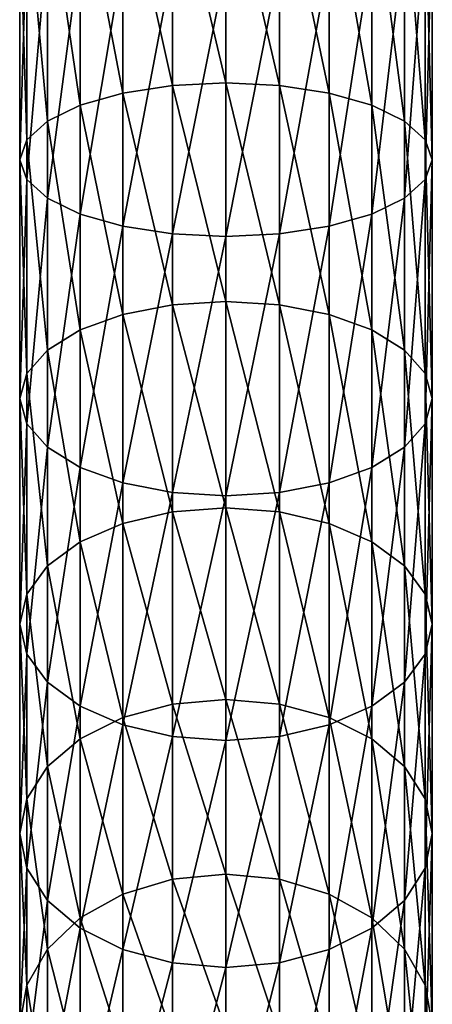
# Model space of a CAD drawing. Extents: x -0.027 to 0.027, y -0.189 to 0.072.
# Tile 4 of 256: x -0.01 to 0.01, y -0.145 to -0.097. Entities that reach past the tile are written whole.
import ezdxf

# ---------------------------------------------------------------- set-up
doc = ezdxf.new("R2010")
doc.units = 0
doc.layers.add('mesh', color=7, linetype='CONTINUOUS')

msp = doc.modelspace()

# ---------------------------------------------------------------- meshes
at = {"layer": 'mesh'}
mesh = msp.add_polyface(dxfattribs=at)
corners = [(0.002588, -0.080574, 0.33641), (0.002588, -0.094087, 0.333392), (0, -0.09418, 0.33372), (0.005, -0.080409, 0.335425), (0.005, -0.093817, 0.332431), (0.007071, -0.080148, 0.333857), (0.007071, -0.093387, 0.330901), (0.00866, -0.079807, 0.331814), (0.00866, -0.092827, 0.328907), (0.009659, -0.079409, 0.329435), (0.009659, -0.092174, 0.326585), (0.01, -0.078983, 0.326883), (0.01, -0.091474, 0.324093), (0.009659, -0.078557, 0.32433), (0.009659, -0.090774, 0.321602), (0.00866, -0.07816, 0.321951), (0.00866, -0.090121, 0.31928), (0.007071, -0.077819, 0.319908), (0.007071, -0.089561, 0.317286), (0.005, -0.106821, 0.328002), (0.007071, -0.106228, 0.326528), (0.00866, -0.105455, 0.324606), (0.009659, -0.104555, 0.322369), (0.01, -0.103589, 0.319968), (0.009659, -0.102623, 0.317567), (0.00866, -0.101723, 0.315329), (0.005, -0.089131, 0.315756), (0.007071, -0.10095, 0.313408), (0.002588, -0.088861, 0.314794), (0.005, -0.100357, 0.311933), (0, -0.088769, 0.314466), (0.002588, -0.099984, 0.311006), (0, -0.087094, 0.159821), (0.001576, -0.086913, 0.15961), (0.000292, -0.087042, 0.159665), (0.003591, -0.086816, 0.159697), (0, -0.087163, 0.160217), (0, -0.087151, 0.160323), (0.003609, -0.08693, 0.160229), (0.003605, -0.086891, 0.160587), (0.0056, -0.086597, 0.1604), (0.003609, -0.086922, 0.160408), (0.003606, -0.086915, 0.16005), (0.005587, -0.086551, 0.15992), (0.0036, -0.086877, 0.159873), (0.005572, -0.086488, 0.159732), (0.001575, -0.086846, 0.159333), (0, -0.086662, 0.158936), (0, -0.086875, 0.159343), (0.003498, -0.086651, 0.159337), (-0.000065, -0.087044, 0.159666), (0.003577, -0.086712, 0.159525), (0, -0.087131, 0.159989), (0, -0.087087, 0.160657), (0, -0.086946, 0.160979), (0.003589, -0.086762, 0.160929), (0.003599, -0.086838, 0.160761), (0, -0.086718, 0.161266), (-0.001575, -0.086846, 0.159334)]
mesh.append_faces([[corners[k] for k in face] for face in [(0, 1, 2, 2), (3, 4, 1, 1), (5, 6, 4, 4), (7, 8, 6, 6), (9, 10, 8, 8), (11, 12, 10, 10), (13, 14, 12, 12), (15, 16, 14, 14), (17, 18, 16, 16), (6, 19, 4, 4), (8, 20, 6, 6), (10, 21, 8, 8), (12, 22, 10, 10), (14, 23, 12, 12), (16, 24, 14, 14), (18, 25, 16, 16), (26, 27, 18, 18), (28, 29, 26, 26), (30, 31, 28, 28), (32, 33, 34, 34), (35, 33, 32, 32), (36, 37, 38, 38), (39, 40, 41, 41), (38, 42, 36, 36), (38, 43, 42, 42), (35, 32, 44, 44), (42, 45, 44, 44), (46, 47, 48, 48), (33, 48, 34, 34), (33, 46, 48, 48), (49, 46, 33, 33), (32, 34, 50, 50), (35, 51, 33, 33), (32, 52, 44, 44), (52, 36, 42, 42), (38, 37, 53, 53), (54, 55, 56, 56), (55, 54, 57, 57), (56, 53, 54, 54), (56, 39, 53, 53), (53, 41, 38, 38), (53, 39, 41, 41), (42, 44, 52, 52), (48, 58, 50, 50), (48, 50, 34, 34)]])
mesh = msp.add_polyface(dxfattribs=at)
corners = [(-0.00866, -0.07816, 0.321951), (-0.00866, -0.090121, 0.31928), (-0.007071, -0.089561, 0.317286), (-0.009659, -0.078557, 0.32433), (-0.009659, -0.090774, 0.321602), (-0.01, -0.078983, 0.326883), (-0.01, -0.091474, 0.324093), (-0.009659, -0.079409, 0.329435), (-0.009659, -0.092174, 0.326585), (-0.00866, -0.079807, 0.331814), (-0.00866, -0.092827, 0.328907), (-0.007071, -0.080148, 0.333857), (-0.007071, -0.093387, 0.330901), (-0.005, -0.080409, 0.335425), (-0.005, -0.093817, 0.332431), (-0.002588, -0.080574, 0.33641), (-0.002588, -0.094087, 0.333392), (0, -0.08063, 0.336746), (0, -0.09418, 0.33372), (-0.002588, -0.088861, 0.314794), (0, -0.099857, 0.31069), (0, -0.088769, 0.314466), (-0.002588, -0.099984, 0.311006), (-0.005, -0.089131, 0.315756), (-0.005, -0.100357, 0.311933), (-0.007071, -0.10095, 0.313408), (-0.00866, -0.101723, 0.315329), (-0.009659, -0.102623, 0.317567), (-0.01, -0.103589, 0.319968), (-0.009659, -0.104555, 0.322369), (-0.00866, -0.105455, 0.324606), (-0.007071, -0.106228, 0.326528), (-0.005, -0.106821, 0.328002), (-0.003591, -0.086816, 0.159697), (-0.00158, -0.086948, 0.159623), (-0.002674, -0.086879, 0.159592), (0, -0.087094, 0.159821), (-0.003606, -0.086915, 0.16005), (0, -0.087163, 0.160217), (-0.0036, -0.086877, 0.159873), (-0.003609, -0.08693, 0.160229), (0, -0.087151, 0.160323), (0, -0.086875, 0.159343), (0, -0.086662, 0.158936), (-0.001575, -0.086846, 0.159334), (-0.003498, -0.086651, 0.159337), (-0.005597, -0.086589, 0.160111), (0, -0.086718, 0.161266), (0, -0.086946, 0.160979), (-0.003589, -0.086762, 0.160929), (0, -0.087131, 0.159989), (-0.000065, -0.087044, 0.159666), (-0.003599, -0.086838, 0.160761), (-0.003605, -0.086891, 0.160587), (0, -0.087087, 0.160657), (-0.005589, -0.086547, 0.160683), (-0.003609, -0.086922, 0.160409)]
mesh.append_faces([[corners[k] for k in face] for face in [(0, 1, 2, 2), (3, 4, 1, 1), (5, 6, 4, 4), (7, 8, 6, 6), (9, 10, 8, 8), (11, 12, 10, 10), (13, 14, 12, 12), (15, 16, 14, 14), (17, 18, 16, 16), (19, 20, 21, 21), (19, 22, 20, 20), (23, 22, 19, 19), (2, 24, 23, 23), (1, 25, 2, 2), (4, 26, 1, 1), (6, 27, 4, 4), (8, 28, 6, 6), (10, 29, 8, 8), (12, 30, 10, 10), (14, 31, 12, 12), (16, 32, 14, 14), (33, 34, 35, 35), (36, 34, 33, 33), (37, 38, 39, 39), (40, 38, 37, 37), (40, 41, 38, 38), (42, 43, 44, 44), (44, 35, 34, 34), (44, 45, 35, 35), (46, 40, 37, 37), (47, 48, 49, 49), (39, 38, 50, 50), (50, 36, 33, 33), (36, 51, 34, 34), (49, 48, 52, 52), (53, 48, 54, 54), (53, 52, 48, 48), (55, 52, 53, 53), (40, 54, 41, 41), (40, 56, 54, 54), (46, 56, 40, 40), (39, 50, 33, 33), (54, 56, 53, 53), (44, 34, 51, 51)]])
mesh = msp.add_polyface(dxfattribs=at)
corners = [(-0.005, -0.089131, 0.315756), (-0.005, -0.100357, 0.311933), (-0.002588, -0.099984, 0.311006), (-0.007071, -0.089561, 0.317286), (-0.007071, -0.10095, 0.313408), (-0.00866, -0.090121, 0.31928), (-0.00866, -0.101723, 0.315329), (-0.009659, -0.090774, 0.321602), (-0.009659, -0.102623, 0.317567), (-0.01, -0.091474, 0.324093), (-0.01, -0.103589, 0.319968), (-0.009659, -0.092174, 0.326585), (-0.009659, -0.104555, 0.322369), (-0.00866, -0.092827, 0.328907), (-0.00866, -0.105455, 0.324606), (-0.007071, -0.093387, 0.330901), (-0.007071, -0.106228, 0.326528), (-0.005, -0.093817, 0.332431), (-0.005, -0.106821, 0.328002), (-0.002588, -0.094087, 0.333392), (-0.002588, -0.107194, 0.328929), (0, -0.09418, 0.33372), (0, -0.107322, 0.329245), (0.002588, -0.094087, 0.333392), (0.002588, -0.107194, 0.328929), (0.005, -0.093817, 0.332431), (0.005, -0.106821, 0.328002), (0.007071, -0.093387, 0.330901), (0.007071, -0.106228, 0.326528), (0.00866, -0.092827, 0.328907), (0.00866, -0.105455, 0.324606), (0.009659, -0.092174, 0.326585), (0.009659, -0.104555, 0.322369), (0.01, -0.091474, 0.324093), (0.01, -0.103589, 0.319968), (0.009659, -0.090774, 0.321602), (0.009659, -0.102623, 0.317567), (0.00866, -0.090121, 0.31928), (0.00866, -0.101723, 0.315329), (0.007071, -0.089561, 0.317286), (0.007071, -0.10095, 0.313408), (0.005, -0.089131, 0.315756), (0.005, -0.100357, 0.311933), (0.002588, -0.088861, 0.314794), (0.002588, -0.099984, 0.311006), (0, -0.088769, 0.314466), (0, -0.099857, 0.31069), (0, -0.110472, 0.305736), (-0.002588, -0.110632, 0.306036), (-0.005, -0.111103, 0.306917), (-0.007071, -0.111853, 0.308319), (-0.00866, -0.112829, 0.310145), (-0.009659, -0.113966, 0.312272), (-0.01, -0.115187, 0.314554), (-0.009659, -0.116407, 0.316837), (0.009659, -0.116407, 0.316837), (0.01, -0.115187, 0.314554), (0.009659, -0.113966, 0.312272), (0.00866, -0.112829, 0.310145), (0.007071, -0.111853, 0.308319), (0.005, -0.111103, 0.306917), (0.002588, -0.110632, 0.306036)]
mesh.append_faces([[corners[k] for k in face] for face in [(0, 1, 2, 2), (3, 4, 1, 1), (5, 6, 4, 4), (7, 8, 6, 6), (9, 10, 8, 8), (11, 12, 10, 10), (13, 14, 12, 12), (15, 16, 14, 14), (17, 18, 16, 16), (19, 20, 18, 18), (21, 20, 19, 19), (21, 22, 20, 20), (23, 22, 21, 21), (23, 24, 22, 22), (25, 24, 23, 23), (25, 26, 24, 24), (27, 28, 26, 26), (29, 30, 28, 28), (31, 32, 30, 30), (33, 34, 32, 32), (35, 36, 34, 34), (37, 38, 36, 36), (39, 40, 38, 38), (41, 42, 40, 40), (43, 44, 42, 42), (45, 46, 44, 44), (2, 47, 46, 46), (2, 48, 47, 47), (1, 48, 2, 2), (1, 49, 48, 48), (4, 49, 1, 1), (6, 50, 4, 4), (8, 51, 6, 6), (10, 52, 8, 8), (12, 53, 10, 10), (14, 54, 12, 12), (34, 55, 32, 32), (36, 56, 34, 34), (38, 57, 36, 36), (40, 58, 38, 38), (42, 59, 40, 40), (44, 60, 42, 42), (44, 61, 60, 60), (46, 61, 44, 44), (46, 47, 61, 61)]])
mesh = msp.add_polyface(dxfattribs=at)
corners = [(-0.007071, -0.10095, 0.313408), (-0.007071, -0.111853, 0.308319), (-0.005, -0.111103, 0.306917), (-0.00866, -0.101723, 0.315329), (-0.00866, -0.112829, 0.310145), (-0.009659, -0.102623, 0.317567), (-0.009659, -0.113966, 0.312272), (-0.01, -0.103589, 0.319968), (-0.01, -0.115187, 0.314554), (-0.009659, -0.104555, 0.322369), (-0.009659, -0.116407, 0.316837), (-0.00866, -0.105455, 0.324606), (-0.00866, -0.117544, 0.318964), (-0.007071, -0.106228, 0.326528), (-0.007071, -0.118521, 0.32079), (-0.005, -0.106821, 0.328002), (-0.005, -0.11927, 0.322192), (-0.002588, -0.107194, 0.328929), (-0.002588, -0.119741, 0.323072), (0, -0.107322, 0.329245), (0, -0.119902, 0.323373), (0.002588, -0.107194, 0.328929), (0.002588, -0.119741, 0.323072), (0.005, -0.106821, 0.328002), (0.005, -0.11927, 0.322192), (0.007071, -0.106228, 0.326528), (0.007071, -0.118521, 0.32079), (0.00866, -0.105455, 0.324606), (0.00866, -0.117544, 0.318964), (0.009659, -0.104555, 0.322369), (0.009659, -0.116407, 0.316837), (0.01, -0.103589, 0.319968), (0.01, -0.115187, 0.314554), (0.009659, -0.102623, 0.317567), (0.009659, -0.113966, 0.312272), (0.00866, -0.101723, 0.315329), (0.00866, -0.112829, 0.310145), (0.007071, -0.10095, 0.313408), (0.007071, -0.111853, 0.308319), (0.005, -0.100357, 0.311933), (0.005, -0.111103, 0.306917), (-0.002588, -0.110632, 0.306036), (0, -0.120487, 0.299661), (0, -0.110472, 0.305736), (-0.002588, -0.120679, 0.299942), (-0.005, -0.121243, 0.300767), (-0.007071, -0.12214, 0.302079), (-0.00866, -0.123308, 0.303789), (-0.009659, -0.124669, 0.30578), (-0.01, -0.126129, 0.307917), (0.01, -0.126129, 0.307917), (0.009659, -0.124669, 0.30578), (0.00866, -0.123308, 0.303789), (0.007071, -0.12214, 0.302079), (0.002588, -0.110632, 0.306036), (0.005, -0.121243, 0.300767), (0.002588, -0.120679, 0.299942)]
mesh.append_faces([[corners[k] for k in face] for face in [(0, 1, 2, 2), (3, 4, 1, 1), (5, 6, 4, 4), (7, 8, 6, 6), (9, 10, 8, 8), (11, 12, 10, 10), (13, 12, 11, 11), (13, 14, 12, 12), (15, 14, 13, 13), (15, 16, 14, 14), (17, 16, 15, 15), (17, 18, 16, 16), (19, 18, 17, 17), (19, 20, 18, 18), (21, 20, 19, 19), (21, 22, 20, 20), (23, 22, 21, 21), (23, 24, 22, 22), (25, 24, 23, 23), (25, 26, 24, 24), (27, 26, 25, 25), (27, 28, 26, 26), (29, 28, 27, 27), (29, 30, 28, 28), (31, 32, 30, 30), (33, 34, 32, 32), (35, 36, 34, 34), (37, 38, 36, 36), (39, 40, 38, 38), (41, 42, 43, 43), (41, 44, 42, 42), (2, 44, 41, 41), (1, 45, 2, 2), (4, 46, 1, 1), (6, 47, 4, 4), (8, 48, 6, 6), (10, 49, 8, 8), (34, 50, 32, 32), (36, 51, 34, 34), (38, 52, 36, 36), (40, 53, 38, 38), (54, 55, 40, 40), (43, 56, 54, 54), (43, 42, 56, 56)]])
mesh = msp.add_polyface(dxfattribs=at)
corners = [(0.002588, -0.119741, 0.323072), (0, -0.131772, 0.316173), (0, -0.119902, 0.323373), (0.002588, -0.131579, 0.315892), (0.005, -0.11927, 0.322192), (0.005, -0.131016, 0.315067), (0.007071, -0.118521, 0.32079), (0.007071, -0.130119, 0.313755), (0.00866, -0.117544, 0.318964), (0.00866, -0.12895, 0.312045), (0.009659, -0.116407, 0.316837), (0.009659, -0.12759, 0.310054), (0.01, -0.115187, 0.314554), (0.01, -0.126129, 0.307917), (0.009659, -0.113966, 0.312272), (0.009659, -0.124669, 0.30578), (0.00866, -0.112829, 0.310145), (0.00866, -0.123308, 0.303789), (0.007071, -0.111853, 0.308319), (0.007071, -0.12214, 0.302079), (0.005, -0.111103, 0.306917), (0.005, -0.121243, 0.300767), (0.002588, -0.110632, 0.306036), (0.002588, -0.120679, 0.299942), (0, -0.142792, 0.30773), (0.002588, -0.14257, 0.307471), (0.005, -0.141921, 0.306712), (0.007071, -0.140887, 0.305505), (0.00866, -0.13954, 0.303931), (0.009659, -0.137972, 0.302099), (0.01, -0.136289, 0.300133), (0.009659, -0.134606, 0.298167), (0.00866, -0.133037, 0.296335), (0.007071, -0.13169, 0.294761), (0.005, -0.130657, 0.293554), (0.002588, -0.130007, 0.292795), (0, -0.120487, 0.299661), (0, -0.129786, 0.292536), (-0.002588, -0.130007, 0.292795), (0, -0.138258, 0.284447), (0.009659, -0.143659, 0.289523), (0.00866, -0.141902, 0.287871), (0.007071, -0.140392, 0.286453), (0.005, -0.139234, 0.285365), (0.002588, -0.138506, 0.284681)]
mesh.append_faces([[corners[k] for k in face] for face in [(0, 1, 2, 2), (0, 3, 1, 1), (4, 3, 0, 0), (4, 5, 3, 3), (6, 5, 4, 4), (6, 7, 5, 5), (8, 7, 6, 6), (8, 9, 7, 7), (10, 9, 8, 8), (10, 11, 9, 9), (12, 11, 10, 10), (12, 13, 11, 11), (14, 15, 13, 13), (16, 17, 15, 15), (18, 19, 17, 17), (20, 21, 19, 19), (22, 23, 21, 21), (3, 24, 1, 1), (5, 25, 3, 3), (7, 26, 5, 5), (9, 27, 7, 7), (11, 28, 9, 9), (11, 29, 28, 28), (13, 29, 11, 11), (13, 30, 29, 29), (15, 30, 13, 13), (15, 31, 30, 30), (17, 31, 15, 15), (17, 32, 31, 31), (19, 32, 17, 17), (19, 33, 32, 32), (21, 33, 19, 19), (21, 34, 33, 33), (23, 34, 21, 21), (23, 35, 34, 34), (36, 35, 23, 23), (36, 37, 35, 35), (38, 39, 37, 37), (32, 40, 31, 31), (33, 41, 32, 32), (34, 42, 33, 33), (35, 43, 34, 34), (35, 44, 43, 43), (37, 44, 35, 35), (37, 39, 44, 44)]])
mesh = msp.add_polyface(dxfattribs=at)
corners = [(-0.005, -0.111103, 0.306917), (-0.005, -0.121243, 0.300767), (-0.002588, -0.120679, 0.299942), (-0.007071, -0.111853, 0.308319), (-0.007071, -0.12214, 0.302079), (-0.00866, -0.112829, 0.310145), (-0.00866, -0.123308, 0.303789), (-0.009659, -0.113966, 0.312272), (-0.009659, -0.124669, 0.30578), (-0.01, -0.115187, 0.314554), (-0.01, -0.126129, 0.307917), (-0.009659, -0.116407, 0.316837), (-0.009659, -0.12759, 0.310054), (-0.00866, -0.117544, 0.318964), (-0.00866, -0.12895, 0.312045), (-0.007071, -0.118521, 0.32079), (-0.007071, -0.130119, 0.313755), (-0.005, -0.11927, 0.322192), (-0.005, -0.131016, 0.315067), (-0.002588, -0.119741, 0.323072), (-0.002588, -0.131579, 0.315892), (0, -0.119902, 0.323373), (0, -0.131772, 0.316173), (0, -0.129786, 0.292536), (0, -0.120487, 0.299661), (-0.002588, -0.130007, 0.292795), (-0.005, -0.130657, 0.293554), (-0.007071, -0.13169, 0.294761), (-0.00866, -0.133037, 0.296335), (-0.009659, -0.134606, 0.298167), (-0.01, -0.136289, 0.300133), (-0.009659, -0.137972, 0.302099), (-0.00866, -0.13954, 0.303931), (-0.007071, -0.140887, 0.305505), (-0.005, -0.141921, 0.306712), (-0.002588, -0.14257, 0.307471), (-0.002588, -0.138506, 0.284681), (0, -0.138258, 0.284447), (-0.005, -0.139234, 0.285365), (-0.007071, -0.140392, 0.286453), (-0.00866, -0.141902, 0.287871), (-0.009659, -0.143659, 0.289523)]
mesh.append_faces([[corners[k] for k in face] for face in [(0, 1, 2, 2), (3, 4, 1, 1), (5, 6, 4, 4), (7, 8, 6, 6), (9, 10, 8, 8), (11, 12, 10, 10), (13, 12, 11, 11), (13, 14, 12, 12), (15, 14, 13, 13), (15, 16, 14, 14), (17, 16, 15, 15), (17, 18, 16, 16), (19, 18, 17, 17), (19, 20, 18, 18), (21, 20, 19, 19), (21, 22, 20, 20), (2, 23, 24, 24), (2, 25, 23, 23), (1, 25, 2, 2), (1, 26, 25, 25), (4, 26, 1, 1), (4, 27, 26, 26), (6, 27, 4, 4), (6, 28, 27, 27), (8, 28, 6, 6), (8, 29, 28, 28), (10, 29, 8, 8), (10, 30, 29, 29), (12, 30, 10, 10), (12, 31, 30, 30), (14, 31, 12, 12), (14, 32, 31, 31), (16, 32, 14, 14), (16, 33, 32, 32), (18, 33, 16, 16), (20, 34, 18, 18), (22, 35, 20, 20), (25, 36, 37, 37), (26, 36, 25, 25), (26, 38, 36, 36), (27, 38, 26, 26), (28, 39, 27, 27), (29, 40, 28, 28), (30, 41, 29, 29)]])
mesh = msp.add_polyface(dxfattribs=at)
corners = [(0.002588, -0.131579, 0.315892), (0.002588, -0.14257, 0.307471), (0, -0.142792, 0.30773), (0.005, -0.131016, 0.315067), (0.005, -0.141921, 0.306712), (0.007071, -0.130119, 0.313755), (0.007071, -0.140887, 0.305505), (0.00866, -0.12895, 0.312045), (0.00866, -0.13954, 0.303931), (0.002588, -0.152585, 0.297909), (0, -0.152833, 0.298142), (0.005, -0.151857, 0.297225), (0.007071, -0.150699, 0.296137), (0.00866, -0.149189, 0.294719), (0.009659, -0.137972, 0.302099), (0.009659, -0.147432, 0.293067), (0.01, -0.136289, 0.300133), (0.01, -0.145546, 0.291295), (0.009659, -0.134606, 0.298167), (0.009659, -0.143659, 0.289523), (0.00866, -0.133037, 0.296335), (0.00866, -0.141902, 0.287871), (0.007071, -0.13169, 0.294761), (0.007071, -0.140392, 0.286453), (0.005, -0.130657, 0.293554), (0.005, -0.139234, 0.285365), (0.007071, -0.159438, 0.285762), (0.00866, -0.157784, 0.284515), (0.009659, -0.155858, 0.283064), (0.01, -0.153791, 0.281506), (0.009659, -0.151724, 0.279949), (0.00866, -0.149797, 0.278497), (0.007071, -0.148143, 0.277251), (0.005, -0.146874, 0.276294), (0.002588, -0.138506, 0.284681), (0.002588, -0.146076, 0.275693), (0, -0.138258, 0.284447), (0, -0.145804, 0.275488), (0.009659, -0.158704, 0.269558), (0.00866, -0.156631, 0.268323), (0.007071, -0.154852, 0.267263), (0.005, -0.153487, 0.26645), (0.002588, -0.152629, 0.265939), (0, -0.152336, 0.265764)]
mesh.append_faces([[corners[k] for k in face] for face in [(0, 1, 2, 2), (3, 4, 1, 1), (5, 6, 4, 4), (7, 8, 6, 6), (1, 9, 10, 10), (4, 9, 1, 1), (4, 11, 9, 9), (6, 11, 4, 4), (6, 12, 11, 11), (8, 12, 6, 6), (8, 13, 12, 12), (14, 13, 8, 8), (14, 15, 13, 13), (16, 15, 14, 14), (16, 17, 15, 15), (18, 17, 16, 16), (18, 19, 17, 17), (20, 21, 19, 19), (22, 23, 21, 21), (24, 25, 23, 23), (13, 26, 12, 12), (15, 27, 13, 13), (17, 28, 15, 15), (17, 29, 28, 28), (19, 29, 17, 17), (19, 30, 29, 29), (21, 30, 19, 19), (21, 31, 30, 30), (23, 31, 21, 21), (23, 32, 31, 31), (25, 32, 23, 23), (25, 33, 32, 32), (34, 33, 25, 25), (34, 35, 33, 33), (36, 35, 34, 34), (36, 37, 35, 35), (31, 38, 30, 30), (32, 39, 31, 31), (33, 40, 32, 32), (33, 41, 40, 40), (35, 41, 33, 33), (35, 42, 41, 41), (37, 42, 35, 35), (37, 43, 42, 42)]])
mesh = msp.add_polyface(dxfattribs=at)
corners = [(-0.005, -0.131016, 0.315067), (-0.005, -0.141921, 0.306712), (-0.007071, -0.140887, 0.305505), (-0.002588, -0.131579, 0.315892), (-0.002588, -0.14257, 0.307471), (0, -0.131772, 0.316173), (0, -0.142792, 0.30773), (-0.007071, -0.13169, 0.294761), (-0.007071, -0.140392, 0.286453), (-0.005, -0.139234, 0.285365), (-0.00866, -0.133037, 0.296335), (-0.00866, -0.141902, 0.287871), (-0.009659, -0.134606, 0.298167), (-0.009659, -0.143659, 0.289523), (-0.01, -0.136289, 0.300133), (-0.01, -0.145546, 0.291295), (-0.009659, -0.137972, 0.302099), (-0.009659, -0.147432, 0.293067), (-0.00866, -0.13954, 0.303931), (-0.00866, -0.149189, 0.294719), (-0.007071, -0.150699, 0.296137), (-0.005, -0.151857, 0.297225), (-0.002588, -0.152585, 0.297909), (0, -0.152833, 0.298142), (0.002588, -0.14257, 0.307471), (-0.002588, -0.138506, 0.284681), (0, -0.145804, 0.275488), (0, -0.138258, 0.284447), (-0.002588, -0.146076, 0.275693), (-0.005, -0.146874, 0.276294), (-0.007071, -0.148143, 0.277251), (-0.00866, -0.149797, 0.278497), (-0.009659, -0.151724, 0.279949), (-0.01, -0.153791, 0.281506), (-0.009659, -0.155858, 0.283064), (-0.00866, -0.157784, 0.284515), (0, -0.152336, 0.265764), (-0.002588, -0.152629, 0.265939), (-0.005, -0.153487, 0.26645), (-0.007071, -0.154852, 0.267263), (-0.00866, -0.156631, 0.268323)]
mesh.append_faces([[corners[k] for k in face] for face in [(0, 1, 2, 2), (3, 4, 1, 1), (5, 6, 4, 4), (7, 8, 9, 9), (10, 11, 8, 8), (12, 13, 11, 11), (14, 15, 13, 13), (16, 15, 14, 14), (16, 17, 15, 15), (18, 17, 16, 16), (18, 19, 17, 17), (2, 19, 18, 18), (2, 20, 19, 19), (1, 20, 2, 2), (1, 21, 20, 20), (4, 21, 1, 1), (4, 22, 21, 21), (6, 22, 4, 4), (6, 23, 22, 22), (24, 23, 6, 6), (25, 26, 27, 27), (25, 28, 26, 26), (9, 28, 25, 25), (9, 29, 28, 28), (8, 29, 9, 9), (8, 30, 29, 29), (11, 30, 8, 8), (11, 31, 30, 30), (13, 31, 11, 11), (13, 32, 31, 31), (15, 32, 13, 13), (15, 33, 32, 32), (17, 33, 15, 15), (17, 34, 33, 33), (19, 34, 17, 17), (20, 35, 19, 19), (28, 36, 26, 26), (28, 37, 36, 36), (29, 37, 28, 28), (29, 38, 37, 37), (30, 38, 29, 29), (30, 39, 38, 38), (31, 39, 30, 30), (32, 40, 31, 31)]])

doc.saveas('drawing.dxf')
